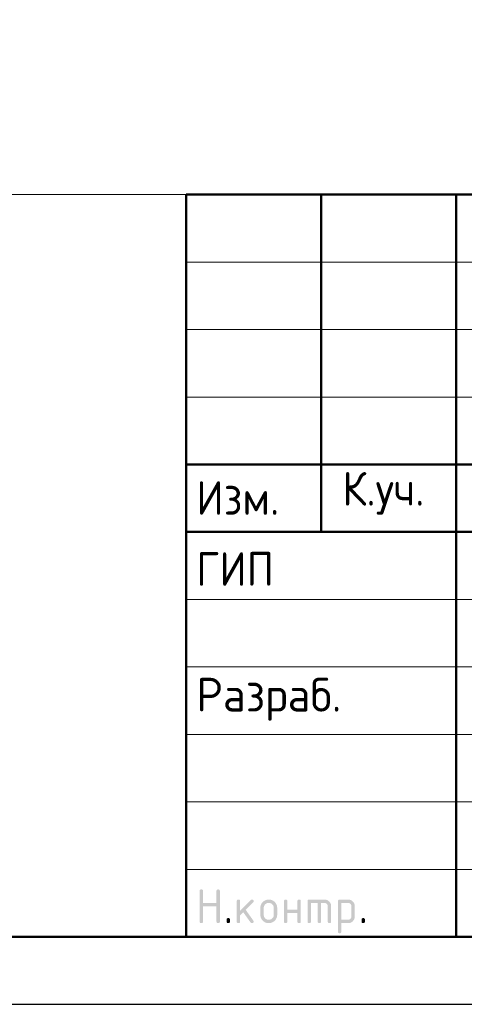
# Model space of a CAD drawing. Header units: millimetres. Extents: x 0 to 42000, y 0 to 29700.
# Tile 17 of 25: x 21766 to 25060, y 0 to 7296. Entities that reach past the tile are written whole.
import ezdxf

# ---------------------------------------------------------------- set-up
doc = ezdxf.new("R2010")
doc.units = ezdxf.units.MM
doc.layers.add('Standard', color=7, linetype='Continuous', lineweight=25)
doc.styles.add('ISOCPEUR', font='txt')

msp = doc.modelspace()

# ---------------------------------------------------------------- hatches: boundary and pattern name
at = {"layer": 'Standard', "linetype": 'Continuous', "lineweight": 25, "transparency": 33554687}
for points in [[(23099.1, 613.8), (23099.1, 838.8), (23099.1, 840.4), (23099.3, 841.7), (23099.5, 843.1), (23099.9, 844.3), (23100.3, 845.4), (23100.8, 846.4), (23101.4, 847.4), (23102.2, 848.2), (23103, 848.9), (23104, 849.5), (23104.9, 850.1), (23106.1, 850.5), (23107.3, 850.9), (23108.7, 851.1), (23110, 851.3), (23111.6, 851.3), (23113.2, 851.3), (23114.5, 851.1), (23115.9, 850.9), (23117.1, 850.5), (23118.3, 850.1), (23119.2, 849.5), (23120.2, 848.9), (23121, 848.2), (23121.8, 847.4), (23122.4, 846.4), (23123, 845.4), (23123.3, 844.3), (23123.7, 843.1), (23123.9, 841.7), (23124.1, 840.4), (23124.1, 838.8), (23124.1, 751.3), (23223.9, 751.3), (23223.9, 838.8), (23223.9, 840.4), (23224, 841.7), (23224.2, 843.1), (23224.6, 844.3), (23225, 845.4), (23225.6, 846.4), (23226.2, 847.4), (23227, 848.2), (23227.8, 848.9), (23228.7, 849.5), (23229.7, 850.1), (23230.9, 850.5), (23232.1, 850.9), (23233.4, 851.1), (23234.8, 851.3), (23236.4, 851.3), (23237.9, 851.3), (23239.3, 851.1), (23240.7, 850.9), (23241.9, 850.5), (23243, 850.1), (23244, 849.5), (23245, 848.9), (23245.8, 848.2), (23246.6, 847.4), (23247.1, 846.4), (23247.7, 845.4), (23248.1, 844.3), (23248.5, 843.1), (23248.7, 841.7), (23248.9, 840.4), (23248.9, 838.8), (23248.9, 613.8), (23248.9, 612.2), (23248.7, 610.9), (23248.5, 609.5), (23248.1, 608.3), (23247.7, 607.1), (23247.1, 606.2), (23246.6, 605.2), (23245.8, 604.4), (23245, 603.6), (23244, 603), (23243, 602.5), (23241.9, 602.1), (23240.7, 601.7), (23239.3, 601.5), (23237.9, 601.3), (23236.4, 601.3), (23234.8, 601.3), (23233.4, 601.5), (23232.1, 601.7), (23230.9, 602.1), (23229.7, 602.5), (23228.7, 603), (23227.8, 603.6), (23227, 604.4), (23226.2, 605.2), (23225.6, 606.2), (23225, 607.1), (23224.6, 608.3), (23224.2, 609.5), (23224, 610.9), (23223.9, 612.2), (23223.9, 613.8), (23223.9, 726.3), (23124.1, 726.3), (23124.1, 613.8), (23124.1, 612.2), (23123.9, 610.9), (23123.7, 609.5), (23123.3, 608.3), (23123, 607.1), (23122.4, 606.2), (23121.8, 605.2), (23121, 604.4), (23120.2, 603.6), (23119.2, 603), (23118.3, 602.5), (23117.1, 602.1), (23115.9, 601.7), (23114.5, 601.5), (23113.2, 601.3), (23111.6, 601.3), (23110, 601.3), (23108.7, 601.5), (23107.3, 601.7), (23106.1, 602.1), (23104.9, 602.5), (23104, 603), (23103, 603.6), (23102.2, 604.4), (23101.4, 605.2), (23100.8, 606.2), (23100.3, 607.1), (23099.9, 608.3), (23099.5, 609.5), (23099.3, 610.9), (23099.1, 612.2)], [(23398.9, 694), (23477.5, 772.6), (23478.4, 773.4), (23479.4, 774.1), (23480.4, 774.8), (23481.5, 775.2), (23482.7, 775.7), (23483.9, 775.9), (23485.1, 776.1), (23486.4, 776.1), (23488, 776.1), (23489.3, 775.9), (23490.7, 775.8), (23491.9, 775.4), (23493.1, 775), (23494, 774.4), (23495, 773.8), (23495.8, 773), (23496.6, 772.2), (23497.1, 771.3), (23497.7, 770.3), (23498.1, 769.1), (23498.5, 767.9), (23498.7, 766.6), (23498.9, 765.2), (23498.9, 763.7), (23498.9, 762.4), (23498.7, 761.3), (23498.4, 760.1), (23498, 759), (23497.5, 757.9), (23496.8, 756.9), (23496.1, 755.9), (23495.1, 754.9), (23440.2, 700.1), (23496.4, 621), (23497.7, 619.3), (23498.3, 617.4), (23498.9, 615.6), (23498.9, 613.6), (23498.9, 612.1), (23498.7, 610.7), (23498.5, 609.4), (23498.1, 608.2), (23497.7, 607), (23497.1, 606.1), (23496.6, 605.1), (23495.8, 604.4), (23495, 603.6), (23494, 603), (23493.1, 602.4), (23491.9, 602.1), (23490.7, 601.7), (23489.3, 601.5), (23488, 601.3), (23486.4, 601.3), (23484.8, 601.3), (23483.3, 601.6), (23481.8, 601.9), (23480.5, 602.6), (23479.2, 603.3), (23478.1, 604.3), (23477, 605.3), (23476, 606.6), (23422.2, 682.1), (23398.9, 658.8), (23398.9, 613.8), (23398.9, 612.2), (23398.7, 610.9), (23398.6, 609.5), (23398.2, 608.3), (23397.8, 607.1), (23397.2, 606.2), (23396.6, 605.2), (23395.8, 604.4), (23395, 603.6), (23394, 603), (23393.1, 602.5), (23391.9, 602.1), (23390.7, 601.7), (23389.4, 601.5), (23388, 601.3), (23386.4, 601.3), (23384.9, 601.3), (23383.5, 601.5), (23382.1, 601.7), (23380.9, 602.1), (23379.8, 602.5), (23378.8, 603), (23377.8, 603.6), (23377, 604.4), (23376.2, 605.2), (23375.7, 606.2), (23375.1, 607.1), (23374.7, 608.3), (23374.3, 609.5), (23374.1, 610.8), (23373.9, 612.2), (23373.9, 613.8), (23373.9, 763.7), (23373.9, 765.2), (23374.1, 766.6), (23374.3, 767.9), (23374.7, 769.1), (23375.1, 770.3), (23375.7, 771.3), (23376.2, 772.2), (23377, 773), (23377.8, 773.8), (23378.8, 774.4), (23379.8, 775), (23380.9, 775.4), (23382.1, 775.8), (23383.5, 775.9), (23384.9, 776.1), (23386.4, 776.1), (23388, 776.1), (23389.4, 775.9), (23390.7, 775.8), (23391.9, 775.4), (23393.1, 775), (23394, 774.4), (23395, 773.8), (23395.8, 773), (23396.6, 772.2), (23397.2, 771.3), (23397.8, 770.3), (23398.2, 769.1), (23398.6, 767.9), (23398.7, 766.6), (23398.9, 765.2), (23398.9, 763.7)], [(23748.7, 676.2), (23748.7, 613.8), (23748.7, 612.2), (23748.5, 610.8), (23748.3, 609.5), (23747.9, 608.3), (23747.5, 607.1), (23746.9, 606.2), (23746.3, 605.2), (23745.5, 604.4), (23744.8, 603.6), (23743.8, 603), (23742.8, 602.5), (23741.6, 602.1), (23740.4, 601.7), (23739.1, 601.5), (23737.7, 601.3), (23736.1, 601.3), (23734.6, 601.3), (23733.2, 601.5), (23731.8, 601.7), (23730.7, 602.1), (23729.5, 602.5), (23728.5, 603), (23727.5, 603.6), (23726.8, 604.4), (23726, 605.2), (23725.4, 606.2), (23724.8, 607.1), (23724.4, 608.3), (23724, 609.5), (23723.8, 610.8), (23723.6, 612.2), (23723.6, 613.8), (23723.6, 763.7), (23723.6, 765.2), (23723.8, 766.6), (23724, 767.9), (23724.4, 769.1), (23724.8, 770.3), (23725.4, 771.3), (23726, 772.2), (23726.8, 773), (23727.5, 773.8), (23728.5, 774.4), (23729.5, 775), (23730.7, 775.4), (23731.8, 775.8), (23733.2, 775.9), (23734.6, 776.1), (23736.1, 776.1), (23737.7, 776.1), (23739.1, 775.9), (23740.4, 775.8), (23741.6, 775.4), (23742.8, 775), (23743.8, 774.4), (23744.8, 773.8), (23745.5, 773), (23746.3, 772.2), (23746.9, 771.3), (23747.5, 770.3), (23747.9, 769.1), (23748.3, 768), (23748.5, 766.6), (23748.7, 765.2), (23748.7, 763.7), (23748.7, 701.2), (23823.3, 701.2), (23823.3, 763.7), (23823.3, 765.2), (23823.5, 766.6), (23823.7, 768), (23824.1, 769.1), (23824.5, 770.3), (23825.1, 771.3), (23825.7, 772.2), (23826.5, 773), (23827.3, 773.8), (23828.2, 774.4), (23829.2, 775), (23830.4, 775.4), (23831.6, 775.8), (23832.9, 775.9), (23834.3, 776.1), (23835.9, 776.1), (23837.4, 776.1), (23838.8, 775.9), (23840.2, 775.8), (23841.3, 775.4), (23842.5, 775), (23843.5, 774.4), (23844.5, 773.8), (23845.3, 773), (23846, 772.2), (23846.6, 771.3), (23847.2, 770.3), (23847.6, 769.1), (23848, 767.9), (23848.2, 766.6), (23848.4, 765.2), (23848.4, 763.7), (23848.4, 613.8), (23848.4, 612.2), (23848.2, 610.8), (23848, 609.5), (23847.6, 608.3), (23847.2, 607.1), (23846.6, 606.2), (23846, 605.2), (23845.3, 604.4), (23844.5, 603.6), (23843.5, 603), (23842.5, 602.5), (23841.3, 602.1), (23840.2, 601.7), (23838.8, 601.5), (23837.4, 601.3), (23835.9, 601.3), (23834.3, 601.3), (23832.9, 601.5), (23831.6, 601.7), (23830.4, 602.1), (23829.2, 602.5), (23828.2, 603), (23827.3, 603.6), (23826.5, 604.4), (23825.7, 605.2), (23825.1, 606.2), (23824.5, 607.1), (23824.1, 608.3), (23823.7, 609.5), (23823.5, 610.8), (23823.3, 612.2), (23823.3, 613.8), (23823.3, 676.2)], [(23911, 776.1), (24023.4, 776.1), (24026, 776.1), (24028.5, 775.9), (24031, 775.7), (24033.4, 775.2), (24035.8, 774.8), (24038.1, 774.1), (24040.4, 773.4), (24042.6, 772.5), (24044.8, 771.6), (24047, 770.5), (24049.1, 769.3), (24051.1, 767.9), (24053.1, 766.6), (24055, 765), (24056.9, 763.4), (24058.8, 761.6), (24060.6, 759.8), (24062.2, 757.8), (24063.8, 755.9), (24065.1, 753.9), (24066.5, 751.9), (24067.6, 749.8), (24068.8, 747.7), (24069.7, 745.4), (24070.6, 743.2), (24071.3, 740.9), (24072, 738.6), (24072.4, 736.2), (24072.9, 733.8), (24073.1, 731.3), (24073.3, 728.8), (24073.3, 726.2), (24073.3, 613.8), (24073.3, 612.2), (24073.1, 610.8), (24072.9, 609.5), (24072.6, 608.3), (24072.2, 607.1), (24071.6, 606.2), (24071, 605.2), (24070.2, 604.4), (24069.4, 603.6), (24068.4, 603), (24067.5, 602.5), (24066.3, 602.1), (24065.1, 601.7), (24063.8, 601.5), (24062.4, 601.3), (24060.8, 601.3), (24059.3, 601.3), (24057.9, 601.5), (24056.5, 601.7), (24055.3, 602.1), (24054.2, 602.5), (24053.2, 603), (24052.2, 603.6), (24051.4, 604.4), (24050.6, 605.2), (24050.1, 606.2), (24049.5, 607.1), (24049.1, 608.3), (24048.7, 609.5), (24048.5, 610.8), (24048.3, 612.2), (24048.3, 613.8), (24048.3, 726.1), (24048.3, 728.8), (24047.8, 731.2), (24047.4, 733.7), (24046.5, 735.9), (24045.6, 738.1), (24044.3, 740.1), (24042.9, 742.1), (24041.1, 743.9), (24039.3, 745.7), (24037.3, 747.1), (24035.3, 748.4), (24033.1, 749.3), (24030.9, 750.2), (24028.4, 750.7), (24026, 751.1), (24023.4, 751.1), (23998.4, 751.1), (23998.4, 613.8), (23998.4, 612.2), (23998.2, 610.8), (23998, 609.5), (23997.7, 608.3), (23997.3, 607.1), (23996.7, 606.2), (23996.1, 605.2), (23995.3, 604.4), (23994.5, 603.6), (23993.5, 603), (23992.6, 602.5), (23991.4, 602.1), (23990.2, 601.7), (23988.8, 601.5), (23987.5, 601.3), (23985.9, 601.3), (23984.3, 601.3), (23983, 601.5), (23981.6, 601.7), (23980.4, 602.1), (23979.3, 602.5), (23978.3, 603), (23977.3, 603.6), (23976.5, 604.4), (23975.7, 605.2), (23975.2, 606.2), (23974.6, 607.1), (23974.2, 608.3), (23973.8, 609.5), (23973.6, 610.8), (23973.4, 612.2), (23973.4, 613.8), (23973.4, 751.1), (23923.5, 751.1), (23923.5, 613.8), (23923.5, 612.2), (23923.3, 610.8), (23923.1, 609.5), (23922.7, 608.3), (23922.4, 607.1), (23921.8, 606.2), (23921.2, 605.2), (23920.4, 604.4), (23919.6, 603.6), (23918.6, 603), (23917.7, 602.5), (23916.5, 602.1), (23915.3, 601.7), (23913.9, 601.5), (23912.6, 601.3), (23911, 601.3), (23909.4, 601.3), (23908.1, 601.5), (23906.7, 601.7), (23905.5, 602.1), (23904.4, 602.5), (23903.4, 603), (23902.4, 603.6), (23901.6, 604.4), (23900.8, 605.2), (23900.2, 606.2), (23899.7, 607.1), (23899.3, 608.3), (23898.9, 609.5), (23898.7, 610.8), (23898.5, 612.2), (23898.5, 613.8), (23898.5, 763.7), (23898.5, 765.2), (23898.7, 766.6), (23898.9, 767.9), (23899.3, 769.1), (23899.6, 770.3), (23900.2, 771.3), (23900.8, 772.2), (23901.6, 773), (23902.4, 773.8), (23903.4, 774.4), (23904.3, 775), (23905.5, 775.4), (23906.7, 775.8), (23908, 775.9), (23909.4, 776.1)], [(23299, 626.3), (23299, 627.9), (23299.2, 629.3), (23299.4, 630.6), (23299.8, 631.8), (23300.2, 633), (23300.8, 634), (23301.3, 634.9), (23302.1, 635.7), (23302.9, 636.5), (23303.9, 637.1), (23304.9, 637.7), (23306, 638.1), (23307.2, 638.5), (23308.6, 638.7), (23309.9, 638.9), (23311.5, 638.9), (23313.1, 638.9), (23314.5, 638.7), (23315.8, 638.5), (23317, 638.1), (23318.2, 637.7), (23319.1, 637.1), (23320.1, 636.5), (23320.9, 635.7), (23321.7, 634.9), (23322.3, 634), (23322.9, 633), (23323.3, 631.8), (23323.6, 630.6), (23323.8, 629.3), (23324, 627.9), (23324, 626.3), (23324, 613.8), (23324, 612.2), (23323.8, 610.9), (23323.6, 609.5), (23323.3, 608.3), (23322.9, 607.2), (23322.3, 606.2), (23321.7, 605.2), (23320.9, 604.4), (23320.1, 603.6), (23319.1, 603), (23318.2, 602.5), (23317, 602.1), (23315.8, 601.7), (23314.5, 601.5), (23313.1, 601.3), (23311.5, 601.3), (23309.9, 601.3), (23308.6, 601.5), (23307.2, 601.7), (23306, 602.1), (23304.9, 602.5), (23303.9, 603), (23302.9, 603.6), (23302.1, 604.4), (23301.3, 605.2), (23300.8, 606.2), (23300.2, 607.2), (23299.8, 608.3), (23299.4, 609.5), (23299.2, 610.9), (23299, 612.2), (23299, 613.8)], [(24298.3, 626.3), (24298.3, 627.9), (24298.5, 629.3), (24298.7, 630.6), (24299.1, 631.8), (24299.5, 633), (24300.1, 634), (24300.6, 634.9), (24301.4, 635.7), (24302.2, 636.5), (24303.2, 637.1), (24304.2, 637.7), (24305.3, 638.1), (24306.5, 638.5), (24307.9, 638.7), (24309.3, 638.9), (24310.8, 638.9), (24312.4, 638.9), (24313.8, 638.7), (24315.1, 638.5), (24316.3, 638.1), (24317.5, 637.7), (24318.5, 637.1), (24319.4, 636.5), (24320.2, 635.7), (24321, 634.9), (24321.6, 634), (24322.2, 633), (24322.6, 631.8), (24323, 630.6), (24323.2, 629.3), (24323.3, 627.9), (24323.3, 626.3), (24323.3, 613.8), (24323.3, 612.2), (24323.2, 610.9), (24323, 609.5), (24322.6, 608.3), (24322.2, 607.2), (24321.6, 606.2), (24321, 605.2), (24320.2, 604.4), (24319.4, 603.6), (24318.5, 603), (24317.5, 602.5), (24316.3, 602.1), (24315.1, 601.7), (24313.8, 601.5), (24312.4, 601.3), (24310.8, 601.3), (24309.3, 601.3), (24307.9, 601.5), (24306.5, 601.7), (24305.3, 602.1), (24304.2, 602.5), (24303.2, 603), (24302.2, 603.6), (24301.4, 604.4), (24300.6, 605.2), (24300.1, 606.2), (24299.5, 607.2), (24299.1, 608.3), (24298.7, 609.5), (24298.5, 610.9), (24298.3, 612.2), (24298.3, 613.8)]]:
    msp.add_hatch(color=7, dxfattribs=at).paths.add_polyline_path(points, flags=16)
h = msp.add_hatch(color=7, dxfattribs=at)
h.paths.add_polyline_path([(23548.8, 663.7), (23548.8, 713.7), (23548.8, 716.9), (23549, 720.1), (23549.3, 723.2), (23549.9, 726.2), (23550.5, 729.2), (23551.3, 732.1), (23552.2, 734.9), (23553.3, 737.7), (23554.5, 740.5), (23555.9, 743.1), (23557.3, 745.8), (23559, 748.3), (23560.7, 750.8), (23562.7, 753.2), (23564.7, 755.6), (23567, 757.9), (23569.3, 760.2), (23571.7, 762.2), (23574.1, 764.2), (23576.6, 765.9), (23579.1, 767.6), (23581.8, 769), (23584.4, 770.4), (23587.2, 771.6), (23589.9, 772.7), (23592.8, 773.6), (23595.7, 774.4), (23598.7, 775), (23601.7, 775.6), (23604.8, 775.9), (23607.9, 776.1), (23611.1, 776.1), (23614.4, 776.1), (23617.6, 775.9), (23620.7, 775.6), (23623.8, 775), (23626.8, 774.5), (23629.7, 773.6), (23632.6, 772.8), (23635.4, 771.6), (23638.1, 770.5), (23640.8, 769.1), (23643.4, 767.7), (23645.9, 766), (23648.4, 764.3), (23650.8, 762.3), (23653.2, 760.3), (23655.5, 758.1), (23657.7, 755.8), (23659.7, 753.4), (23661.7, 751), (23663.4, 748.5), (23665.1, 746), (23666.5, 743.4), (23667.9, 740.7), (23669, 737.9), (23670.1, 735.2), (23671, 732.3), (23671.8, 729.4), (23672.4, 726.3), (23673, 723.3), (23673.2, 720.1), (23673.5, 717), (23673.5, 713.7), (23673.5, 663.7), (23673.5, 660.5), (23673.2, 657.4), (23673, 654.2), (23672.4, 651.2), (23671.8, 648.2), (23671, 645.4), (23670.1, 642.5), (23669, 639.7), (23667.8, 637), (23666.4, 634.3), (23665, 631.7), (23663.3, 629.2), (23661.6, 626.6), (23659.6, 624.2), (23657.6, 621.8), (23655.3, 619.5), (23653, 617.3), (23650.6, 615.3), (23648.2, 613.3), (23645.7, 611.6), (23643.2, 609.9), (23640.5, 608.4), (23637.9, 607), (23635.1, 605.9), (23632.4, 604.7), (23629.5, 603.9), (23626.6, 603), (23623.6, 602.4), (23620.6, 601.9), (23617.5, 601.6), (23614.4, 601.3), (23611.1, 601.3), (23607.9, 601.3), (23604.8, 601.6), (23601.7, 601.9), (23598.7, 602.4), (23595.7, 603), (23592.8, 603.9), (23589.9, 604.7), (23587.2, 605.9), (23584.4, 607), (23581.8, 608.4), (23579.1, 609.9), (23576.6, 611.6), (23574.1, 613.3), (23571.7, 615.3), (23569.3, 617.3), (23567, 619.5), (23564.7, 621.8), (23562.7, 624.2), (23560.7, 626.6), (23559, 629.2), (23557.3, 631.7), (23555.9, 634.3), (23554.5, 637), (23553.3, 639.7), (23552.2, 642.5), (23551.3, 645.4), (23550.5, 648.2), (23549.9, 651.2), (23549.3, 654.2), (23549, 657.4), (23548.8, 660.5)], flags=16)
h.paths.add_polyline_path([(23648.5, 663.8), (23648.5, 713.8), (23648.5, 717.7), (23647.8, 721.3), (23647.1, 724.9), (23645.7, 728.2), (23644.4, 731.5), (23642.3, 734.5), (23640.3, 737.6), (23637.5, 740.3), (23634.8, 743.1), (23631.8, 745.1), (23628.8, 747.2), (23625.5, 748.5), (23622.2, 749.9), (23618.6, 750.6), (23615, 751.3), (23611.1, 751.3), (23607.3, 751.3), (23603.7, 750.6), (23600.1, 749.9), (23596.8, 748.5), (23593.5, 747.2), (23590.5, 745.1), (23587.5, 743.1), (23584.7, 740.3), (23582, 737.6), (23580, 734.5), (23577.9, 731.5), (23576.5, 728.2), (23575.2, 724.9), (23574.5, 721.3), (23573.8, 717.7), (23573.8, 713.8), (23573.8, 663.8), (23573.8, 659.9), (23574.5, 656.3), (23575.2, 652.6), (23576.5, 649.3), (23577.9, 646), (23579.9, 643), (23581.9, 639.9), (23584.6, 637.2), (23587.4, 634.5), (23590.4, 632.5), (23593.4, 630.4), (23596.7, 629.1), (23600, 627.7), (23603.6, 627), (23607.2, 626.3), (23611.1, 626.3), (23615, 626.3), (23618.6, 627), (23622.2, 627.7), (23625.5, 629.1), (23628.8, 630.4), (23631.8, 632.5), (23634.8, 634.6), (23637.5, 637.3), (23640.3, 640.1), (23642.3, 643.1), (23644.4, 646.1), (23645.7, 649.4), (23647.1, 652.7), (23647.8, 656.3), (23648.5, 659.9)])
h = msp.add_hatch(color=7, dxfattribs=at)
h.paths.add_polyline_path([(24123.4, 763.7), (24123.4, 765.2), (24123.6, 766.6), (24123.8, 768), (24124.2, 769.1), (24124.6, 770.3), (24125.2, 771.3), (24125.8, 772.2), (24126.6, 773), (24127.3, 773.8), (24128.3, 774.4), (24129.3, 775), (24130.5, 775.4), (24131.6, 775.8), (24133, 775.9), (24134.4, 776.1), (24135.9, 776.1), (24198.3, 776.1), (24200.9, 776.1), (24203.4, 775.9), (24206, 775.7), (24208.4, 775.2), (24210.8, 774.8), (24213.1, 774.1), (24215.4, 773.4), (24217.7, 772.5), (24219.9, 771.6), (24222, 770.5), (24224.1, 769.4), (24226.1, 768), (24228.1, 766.7), (24230, 765.1), (24231.9, 763.5), (24233.7, 761.7), (24235.5, 759.9), (24237.1, 757.9), (24238.7, 756), (24240.1, 754), (24241.4, 752), (24242.6, 749.9), (24243.7, 747.8), (24244.6, 745.6), (24245.5, 743.3), (24246.2, 741), (24246.8, 738.7), (24247.3, 736.3), (24247.7, 733.9), (24248, 731.3), (24248.2, 728.8), (24248.2, 726.2), (24248.2, 651.2), (24248.2, 648.6), (24248, 646.1), (24247.7, 643.6), (24247.3, 641.2), (24246.8, 638.8), (24246.2, 636.5), (24245.5, 634.2), (24244.6, 632), (24243.7, 629.8), (24242.6, 627.7), (24241.4, 625.6), (24240.1, 623.5), (24238.7, 621.5), (24237.1, 619.6), (24235.6, 617.7), (24233.8, 615.9), (24232, 614), (24230, 612.4), (24228.1, 610.8), (24226.1, 609.5), (24224.1, 608.1), (24222, 607), (24219.9, 605.8), (24217.7, 604.9), (24215.5, 604), (24213.1, 603.3), (24210.8, 602.7), (24208.4, 602.2), (24206, 601.7), (24203.5, 601.5), (24201, 601.3), (24198.3, 601.3), (24148.5, 601.3), (24148.5, 538.9), (24148.5, 537.3), (24148.3, 535.9), (24148.1, 534.6), (24147.7, 533.4), (24147.3, 532.2), (24146.7, 531.3), (24146.1, 530.3), (24145.4, 529.5), (24144.6, 528.7), (24143.6, 528.1), (24142.6, 527.6), (24141.4, 527.2), (24140.3, 526.8), (24138.9, 526.6), (24137.5, 526.4), (24136, 526.4), (24134.4, 526.4), (24133, 526.6), (24131.6, 526.8), (24130.5, 527.2), (24129.3, 527.6), (24128.3, 528.1), (24127.3, 528.7), (24126.6, 529.5), (24125.8, 530.3), (24125.2, 531.3), (24124.6, 532.2), (24124.2, 533.4), (24123.8, 534.6), (24123.6, 535.9), (24123.4, 537.3), (24123.4, 538.9)], flags=16)
h.paths.add_polyline_path([(24148.5, 751.1), (24148.5, 626.3), (24198.3, 626.3), (24200.9, 626.3), (24203.3, 626.8), (24205.7, 627.2), (24207.9, 628.2), (24210.1, 629.1), (24212.1, 630.4), (24214.1, 631.8), (24215.9, 633.6), (24217.7, 635.4), (24219.1, 637.4), (24220.4, 639.5), (24221.3, 641.7), (24222.3, 643.9), (24222.7, 646.3), (24223.2, 648.7), (24223.2, 651.3), (24223.2, 726.1), (24223.2, 728.8), (24222.7, 731.2), (24222.3, 733.7), (24221.4, 735.9), (24220.5, 738.1), (24219.1, 740.1), (24217.8, 742.1), (24216, 743.9), (24214.2, 745.7), (24212.2, 747.1), (24210.2, 748.4), (24208, 749.3), (24205.8, 750.2), (24203.3, 750.7), (24200.9, 751.1), (24198.3, 751.1)])

# ---------------------------------------------------------------- linework, layer by layer
at = {"layer": 'Standard', "color": 7, "linetype": 'Continuous', "lineweight": 50, "transparency": 33554687}
for p, q in [((23000, 500), (23000, 6000)), ((23000, 6000), (41500, 6000)), ((24000, 3500), (24000, 6000)), ((25000, 500), (25000, 6000)), ((23000, 4000), (29500, 4000)), ((23000, 4000), (29500, 4000)), ((23000, 3500), (29500, 3500)), ((23000, 3500), (29500, 3500))]:
    msp.add_line(p, q, dxfattribs=at)
at = {"layer": 'Standard', "color": 7, "linetype": 'Continuous', "lineweight": 13, "transparency": 33554687}
for p, q in [((23000, 5500), (29500, 5500)), ((23000, 5000), (29500, 5000)), ((23000, 4500), (29500, 4500)), ((23000, 3000), (29500, 3000)), ((23000, 2500), (29500, 2500)), ((23000, 2500), (29500, 2500)), ((23000, 2000), (29500, 2000)), ((23000, 2000), (29500, 2000)), ((23000, 1500), (29500, 1500)), ((23000, 1000), (29500, 1000))]:
    msp.add_line(p, q, dxfattribs=at)
at = {"layer": 'Standard', "color": 7, "linetype": 'Continuous', "lineweight": 25, "transparency": 33554687}
msp.add_line((23000, 500), (41500, 500), dxfattribs=at)
msp.add_line((23000, 500), (41500, 500), dxfattribs=at)
msp.add_line((23000, 500), (41500, 500), dxfattribs=at)
msp.add_lwpolyline([(0, 0), (42000, 0), (42000, 29700), (0, 29700), (0, 0)], close=True, dxfattribs=at)
at = {"layer": 'Standard', "color": 7, "linetype": 'Continuous', "lineweight": 50, "transparency": 33554687}
msp.add_lwpolyline([(2000, 29200), (41500, 29200), (41500, 500), (2000, 500), (2000, 29200)], close=True, dxfattribs=at)
at = {"layer": 'Standard', "color": 7, "linetype": 'Continuous', "lineweight": 13, "transparency": 33554687}
msp.add_lwpolyline([(41500, 29200), (2000, 29200), (2000, 6000), (41500, 6000), (41500, 29200)], dxfattribs=at)
at = {"layer": 'Standard', "color": 7, "linetype": 'Continuous', "lineweight": 35, "transparency": 33554687}
msp.add_lwpolyline([(2000, 16713.9), (2000, 500), (32418.2, 500), (32418.2, 16713.9), (2000, 16713.9)], dxfattribs=at)
at = {"layer": 'Standard', "color": 7, "linetype": 'Continuous', "lineweight": 25, "transparency": 33554687}
msp.add_lwpolyline([(41500, 6000), (23000, 6000), (23000, 500), (41500, 500), (41500, 6000)], dxfattribs=at)

# ---------------------------------------------------------------- texts
at = {"layer": 'Standard', "color": 7, "linetype": 'Continuous', "lineweight": 25, "transparency": 33554687, "char_height": 250, "attachment_point": 7, "style": 'ISOCPEUR'}
for s, insert, width in [('\\W0.93;Изм.', (23074, 3627.5), 752.883), ('\\W0.93;К.уч.', (24156, 3627.5), 816.012), ('\\W0.92;ГИП', (23074, 3101.3), 689.604), ('\\W0.96;Разраб.', (23074, 2101.3), 1306.549)]:
    msp.add_mtext(s, dxfattribs=dict(at, insert=insert, width=width))

doc.saveas('drawing.dxf')
